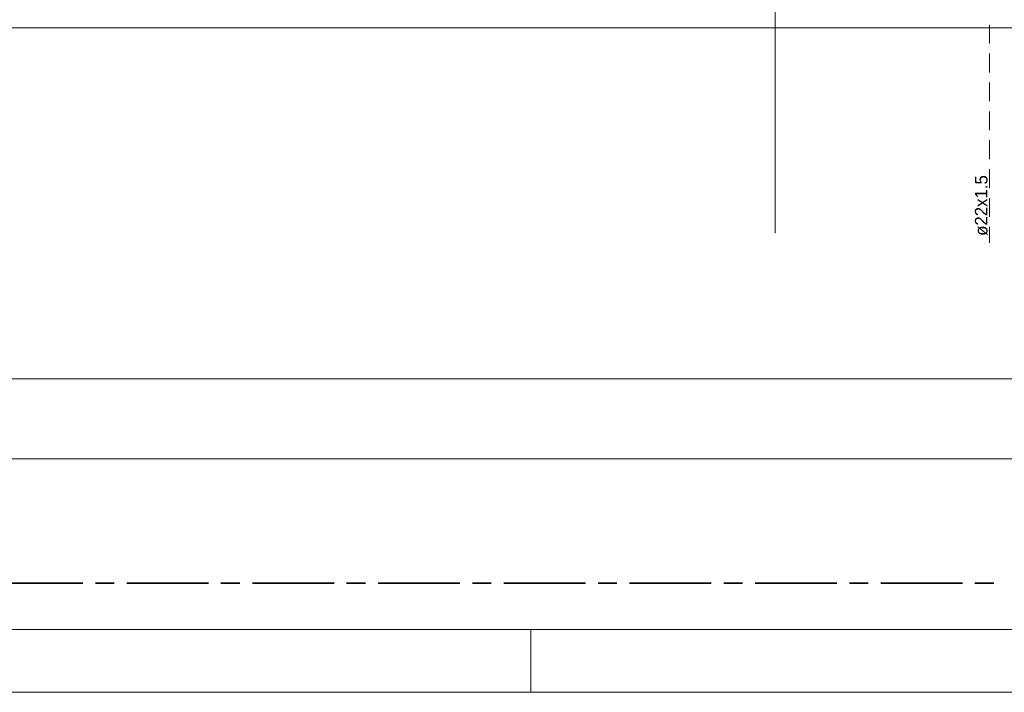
# Model space of a CAD drawing. Header units: millimetres. Extents: x 0 to 138, y 0 to 47.
# Tile 36 of 165: x 23.61 to 29.78, y 0 to 4.22. Entities that reach past the tile are written whole.
import ezdxf

# ---------------------------------------------------------------- set-up
doc = ezdxf.new("R2010")
doc.units = ezdxf.units.MM
doc.layers.add('PDF_Geomertry', color=7, linetype='Continuous')
doc.layers.add('PDF_Text', color=7, linetype='Continuous')
doc.styles.add('PDF Arial', font='txt')

msp = doc.modelspace()

# ---------------------------------------------------------------- linework, layer by layer
at = {"layer": 'PDF_Geomertry', "lineweight": 15}
for points in [[(0.0007, 0.0035), (66.2187, 0.0035), (66.2187, 46.7735), (0.0007, 46.7735), (0.0007, 0.0035)], [(1.9696, 0.3971), (65.8251, 0.3971), (65.8251, 46.3799), (1.9696, 46.3799), (1.9696, 0.3971)]]:
    msp.add_lwpolyline(points, close=True, dxfattribs=at)
for points in [[(28.3424, 4.3521), (28.3424, 2.8813)], [(3.8682, 4.1693), (53.2376, 4.1693)], [(29.6849, 4.1887), (29.6849, 4.0707)], [(29.6849, 4.0076), (29.6849, 3.8896)], [(29.6849, 3.8271), (29.6849, 3.709)], [(29.6849, 3.6457), (29.6849, 3.5276)], [(29.6849, 3.4646), (29.6849, 3.3465)], [(29.6849, 3.2832), (29.6849, 3.1651)], [(29.6849, 3.1021), (29.6849, 2.984)], [(29.6849, 2.9215), (29.6849, 2.8215)], [(3.8682, 1.9693), (53.2376, 1.9693)], [(3.296, 1.4665), (53.7251, 1.4665)], [(26.8104, 0.0035), (26.8104, 0.3971)]]:
    msp.add_lwpolyline(points, dxfattribs=at)
at = {"layer": 'PDF_Geomertry', "lineweight": 35}
for points in [[(23.4918, 0.6868), (24.0035, 0.6868)], [(24.0826, 0.6868), (24.2007, 0.6868)], [(24.2793, 0.6868), (24.791, 0.6868)], [(24.8696, 0.6868), (24.9882, 0.6868)], [(25.0668, 0.6868), (25.5785, 0.6868)], [(25.6571, 0.6868), (25.7751, 0.6868)], [(25.8543, 0.6868), (26.366, 0.6868)], [(26.4446, 0.6868), (26.5626, 0.6868)], [(26.6418, 0.6868), (27.1529, 0.6868)], [(27.2321, 0.6868), (27.3501, 0.6868)], [(27.4285, 0.6868), (27.9404, 0.6868)], [(28.0196, 0.6868), (28.1376, 0.6868)], [(28.216, 0.6868), (28.7279, 0.6868)], [(28.8071, 0.6868), (28.9251, 0.6868)], [(29.0035, 0.6868), (29.5154, 0.6868)], [(29.5938, 0.6868), (29.7118, 0.6868)]]:
    msp.add_lwpolyline(points, dxfattribs=at)

# ---------------------------------------------------------------- texts
at = {"layer": 'PDF_Text', "insert": (29.6744, 2.8651), "char_height": 0.07874, "attachment_point": 7, "rotation": 90, "style": 'PDF Arial'}
msp.add_mtext('ø22x1.5', dxfattribs=at)

doc.saveas('drawing.dxf')
